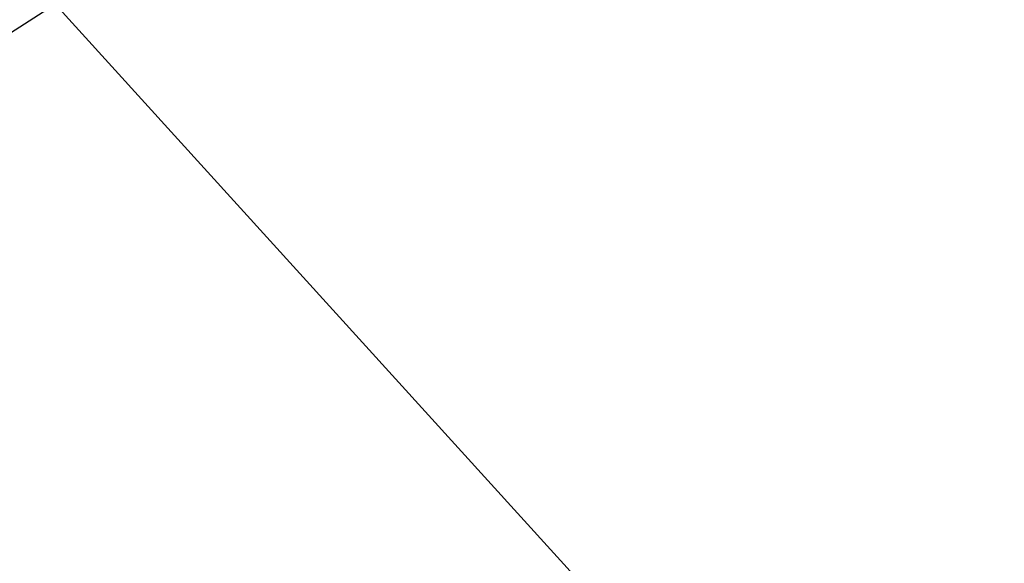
# Model space of a CAD drawing. Extents: x 0 to 370488, y 0 to 4202825.
# Tile 176 of 256: x 360273.7135 to 360273.7442, y 4200440.2672 to 4200440.2841. Entities that reach past the tile are written whole.
import ezdxf

# ---------------------------------------------------------------- set-up
doc = ezdxf.new("R2010")
doc.units = 0
doc.header["$LTSCALE"] = 0.5
doc.header["$MEASUREMENT"] = 0
doc.linetypes.add('CONTI', pattern=[0])
doc.linetypes.add('Д_ТРОТ_ТРУБА', pattern=[3, 1.5, -1.5])
doc.layers.add('(025) Дорога', color=7, linetype='Continuous')
doc.layers.add('GORIZDEFAULT', color=32, linetype='CONTI')

msp = doc.modelspace()

# ---------------------------------------------------------------- linework, layer by layer
at = {"layer": '(025) Дорога', "linetype": 'Д_ТРОТ_ТРУБА', "flags": 128}
msp.add_lwpolyline([(360044.195281, 4200796.011665), (360041.816441, 4200791.772535), (360042.358386, 4200788.304142), (360046.086689, 4200780.209978), (360059.012108, 4200755.886942), (360082.265896, 4200713.415003), (360119.837462, 4200651.910762), (360154.247768, 4200588.273479), (360168.951622, 4200565.337032), (360182.617822, 4200547.765948), (360213.043469, 4200512.043913), (360268.282938, 4200446.262167), (360308.926468, 4200401.534246), (360387.368572, 4200322.593366), (360428.116263, 4200283.497316), (360457.116097, 4200256.419789), (360464.885659, 4200245.443658), (360476.507188, 4200228.262836), (360489.060207, 4200214.49302), (360499.064873, 4200202.983669)], dxfattribs=at)
at = {"layer": 'GORIZDEFAULT', "color": 32}
msp.add_polyline3d([(360263.94, 4200433.800003, 542.5), (360269.07, 4200437.300003, 542.5), (360270.28, 4200438.07, 542.5), (360271.68, 4200438.980003, 542.5), (360273.21, 4200439.959999, 542.5), (360274.78, 4200440.970001, 542.5), (360276.3, 4200441.949997, 542.5), (360277.71, 4200442.860001, 542.5), (360278.91, 4200443.639999, 542.5)], dxfattribs=at)

doc.saveas('drawing.dxf')
